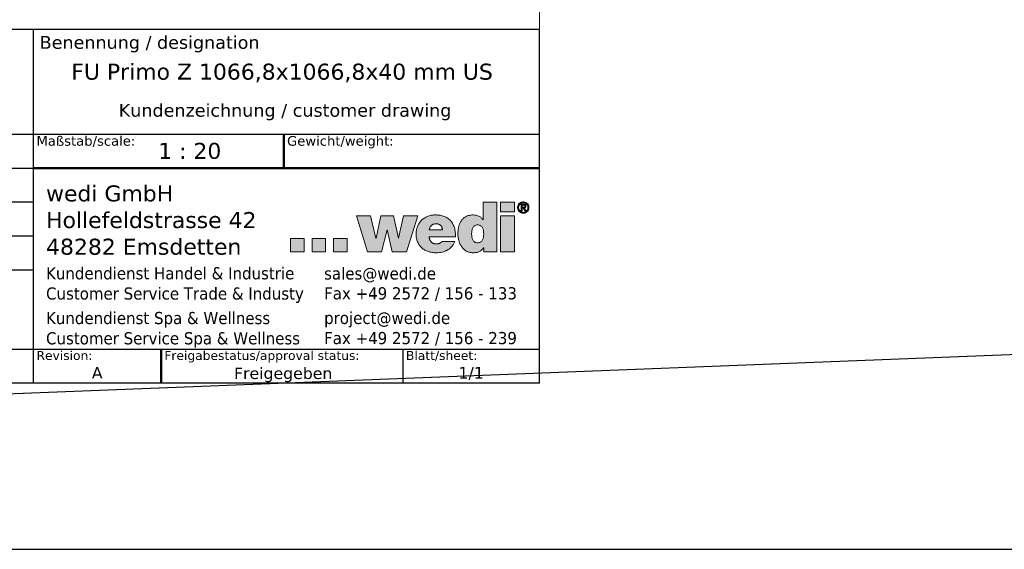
# Model space of a CAD drawing. Header units: millimetres. Extents: x -10668 to 10668, y -400 to 5820.
# Tile 3 of 28: x 2453 to 5534, y -400 to 1256. Entities that reach past the tile are written whole.
import ezdxf
from ezdxf.enums import TextEntityAlignment as Align

# ---------------------------------------------------------------- set-up
doc = ezdxf.new("R2010")
doc.units = ezdxf.units.MM
doc.header["$LTSCALE"] = 20
for name, color, linetype, lineweight in [('AM_BOR', 7, 'Continuous', 25), ('Ebene 1', 7, 'Continuous', 25), ('Rahmen (ISO)', 7, 'Continuous', 70), ('Schraffur (ISO)', 7, 'Continuous', 18), ('Titel (ISO)', 7, 'Continuous', 50)]:
    doc.layers.add(name, color=color, linetype=linetype, lineweight=lineweight)
doc.styles.add('Notiztext 3.5', font='verdana.ttf')
doc.styles.add('Pfeiltext', font='verdana.ttf')
doc.styles.get("Standard").update_dxf_attribs({"font": 'verdana.ttf'})
doc.styles.add('Textstil119', font='verdana.ttf')
doc.styles.add('Textstil120', font='verdana.ttf')
doc.styles.add('Textstil47', font='verdana.ttf')
doc.styles.add('Textstil48', font='verdana.ttf')
doc.styles.add('Textstil64', font='verdana.ttf', dxfattribs={"width": 0.8})
doc.styles.add('Textstil75', font='verdana.ttf')
doc.styles.add('Textstil82', font='verdana.ttf')

# ---------------------------------------------------------------- blocks, each defined once
blk = doc.blocks.new('Ränder wedi_Zeichnungsrahmen')
at = {"layer": 'Rahmen (ISO)', "color": 208, "lineweight": 18, "true_color": 0x400040}
for p, q in [((204, 6), (204, 291)), ((20, 6), (204, 6))]:
    blk.add_line(p, q, dxfattribs=at)
blk = doc.blocks.new('Schriftfelder wedi Standard - Inch_Zoll ohne Toleranz')
at = {"layer": 'Schraffur (ISO)'}
h = blk.add_hatch(color=256, dxfattribs=at)
edge = h.paths.add_edge_path(flags=0)
edge.add_spline(control_points=[(-14.53, 20.67), (-14.44, 20.67), (-14.27, 20.69), (-14.05, 20.78), (-13.88, 20.93), (-13.76, 21.12), (-13.67, 21.33), (-13.6, 21.65), (-13.57, 22.07), (-13.6, 22.48), (-13.67, 22.8), (-13.76, 23.01), (-13.88, 23.2), (-14.05, 23.35), (-14.27, 23.44), (-14.53, 23.47), (-14.78, 23.44), (-15, 23.35), (-15.17, 23.2), (-15.3, 23.01), (-15.38, 22.8), (-15.45, 22.48), (-15.48, 22.07), (-15.45, 21.65), (-15.38, 21.33), (-15.3, 21.12), (-15.17, 20.93), (-15, 20.78), (-14.78, 20.69), (-14.61, 20.67), (-14.53, 20.67)], knot_values=[0, 0, 0, 0, 0.034699, 0.064914, 0.09345, 0.122379, 0.152717, 0.184596, 0.250776, 0.316162, 0.347791, 0.377961, 0.406791, 0.435283, 0.465485, 0.500184, 0.534837, 0.564994, 0.593447, 0.62225, 0.652404, 0.684024, 0.749407, 0.815585, 0.847456, 0.877777, 0.906678, 0.935176, 0.965345, 1, 1, 1, 1], degree=3, periodic=0)
edge = h.paths.add_edge_path()
edge.add_line((-13.66, 27), (-13.66, 24.26))
edge.add_line((-13.66, 24.26), (-13.68, 24.26))
edge.add_spline(control_points=[(-13.68, 24.26), (-13.77, 24.37), (-13.95, 24.6), (-14.33, 24.84), (-14.76, 24.99), (-15.18, 25.03), (-15.55, 25.01), (-15.86, 24.96), (-16.14, 24.87), (-16.47, 24.72), (-16.82, 24.46), (-17.14, 24.06), (-17.37, 23.6), (-17.52, 23.11), (-17.6, 22.6), (-17.63, 22.08), (-17.6, 21.55), (-17.49, 21.03), (-17.31, 20.52), (-17.05, 20.06), (-16.72, 19.67), (-16.3, 19.35), (-15.9, 19.19), (-15.54, 19.12), (-15.23, 19.1), (-14.91, 19.12), (-14.6, 19.16), (-14.35, 19.24), (-14.08, 19.37), (-13.83, 19.58), (-13.68, 19.77), (-13.6, 19.87)], knot_values=[0, 0, 0, 0, 0.043155, 0.086739, 0.131645, 0.17854, 0.212404, 0.243573, 0.272592, 0.299996, 0.351779, 0.402206, 0.453011, 0.504581, 0.556321, 0.607002, 0.660443, 0.714379, 0.767879, 0.820311, 0.871582, 0.922422, 0.974633, 1.002175, 1.0312, 1.067419, 1.097992, 1.124095, 1.146867, 1.186159, 1.221249, 1.221249, 1.221249, 1.221249], degree=3, periodic=0)
edge.add_line((-13.6, 19.87), (-13.58, 19.87))
edge.add_line((-13.58, 19.87), (-13.58, 19.25))
edge.add_line((-13.58, 19.25), (-11.51, 19.25))
edge.add_line((-11.51, 19.25), (-11.51, 27))
edge.add_line((-11.51, 27), (-13.66, 27))
for points in [[(-10.93, 25.49), (-10.93, 27), (-8.78, 27), (-8.78, 25.49)], [(-33.5, 24.89), (-31.74, 19.26), (-29.54, 19.26), (-28.7, 22.72), (-28.68, 22.72), (-27.87, 19.26), (-25.66, 19.26), (-23.87, 24.89), (-26.11, 24.89), (-26.89, 21.41), (-26.93, 21.41), (-27.68, 24.89), (-29.69, 24.89), (-30.41, 21.41), (-30.43, 21.41), (-31.26, 24.89)], [(-10.93, 19.26), (-8.78, 19.26), (-8.78, 24.89), (-10.93, 24.89)], [(-41.68, 21.34), (-43.78, 21.34), (-43.78, 19.24), (-41.68, 19.24)], [(-38.32, 21.34), (-40.42, 21.34), (-40.42, 19.26), (-38.32, 19.26)], [(-34.96, 21.34), (-34.96, 19.26), (-37.06, 19.26), (-37.06, 21.34)]]:
    blk.add_hatch(color=256, dxfattribs=at).paths.add_polyline_path(points)
h = blk.add_hatch(color=256, dxfattribs=at)
edge = h.paths.add_edge_path(flags=0)
edge.add_spline(control_points=[(-8.06, 25.89), (-8.04, 25.84), (-7.99, 25.75), (-7.9, 25.64), (-7.8, 25.55), (-7.67, 25.48), (-7.53, 25.44), (-7.38, 25.42), (-7.23, 25.44), (-7.09, 25.48), (-6.97, 25.55), (-6.86, 25.64), (-6.77, 25.75), (-6.71, 25.89), (-6.66, 26.03), (-6.65, 26.19), (-6.66, 26.34), (-6.71, 26.48), (-6.77, 26.61), (-6.86, 26.72), (-6.97, 26.81), (-7.1, 26.88), (-7.23, 26.93), (-7.38, 26.94), (-7.53, 26.93), (-7.67, 26.88), (-7.8, 26.81), (-7.9, 26.72), (-7.99, 26.61), (-8.06, 26.48), (-8.1, 26.34), (-8.12, 26.19), (-8.1, 26.03), (-8.07, 25.93), (-8.06, 25.89)], knot_values=[-1, -1, -1, -1, -0.968769, -0.938514, -0.908528, -0.877859, -0.846824, -0.81451, -0.782845, -0.751665, -0.721347, -0.691382, -0.661076, -0.630076, -0.597827, -0.563882, -0.531049, -0.499298, -0.468506, -0.438444, -0.408565, -0.3784, -0.347161, -0.315526, -0.283241, -0.252147, -0.221629, -0.19173, -0.161719, -0.130694, -0.098997, -0.066153, -0.032195, 0, 0, 0, 0], degree=3, periodic=0)
edge = h.paths.add_edge_path()
edge.add_spline(control_points=[(-8.2, 26.53), (-8.22, 26.48), (-8.26, 26.37), (-8.28, 26.19), (-8.26, 26), (-8.21, 25.83), (-8.12, 25.68), (-8.01, 25.55), (-7.88, 25.44), (-7.73, 25.36), (-7.56, 25.31), (-7.38, 25.29), (-7.2, 25.31), (-7.04, 25.36), (-6.89, 25.44), (-6.75, 25.55), (-6.64, 25.68), (-6.56, 25.83), (-6.51, 26), (-6.49, 26.19), (-6.51, 26.37), (-6.56, 26.53), (-6.64, 26.69), (-6.75, 26.82), (-6.89, 26.92), (-7.04, 27), (-7.2, 27.05), (-7.38, 27.07), (-7.56, 27.05), (-7.73, 27), (-7.88, 26.92), (-8.01, 26.82), (-8.12, 26.69), (-8.18, 26.59), (-8.2, 26.53)], knot_values=[0, 0, 0, 0, 0.031498, 0.063871, 0.097255, 0.129121, 0.16021, 0.19058, 0.221045, 0.251572, 0.283155, 0.315097, 0.34707, 0.378466, 0.408835, 0.43896, 0.469377, 0.500279, 0.532169, 0.565531, 0.597881, 0.629403, 0.660135, 0.690407, 0.720506, 0.750951, 0.782355, 0.814304, 0.846223, 0.877814, 0.908416, 0.938856, 0.96908, 1, 1, 1, 1], degree=3, periodic=0)
h = blk.add_hatch(color=256, dxfattribs=at)
edge = h.paths.add_edge_path(flags=0)
edge.add_spline(control_points=[(-7.4, 26.24), (-7.37, 26.24), (-7.33, 26.24), (-7.27, 26.25), (-7.23, 26.25), (-7.21, 26.27), (-7.18, 26.28), (-7.16, 26.3), (-7.14, 26.32), (-7.13, 26.35), (-7.13, 26.39), (-7.13, 26.42), (-7.13, 26.45), (-7.14, 26.48), (-7.15, 26.5), (-7.17, 26.52), (-7.19, 26.54), (-7.22, 26.55), (-7.26, 26.56), (-7.31, 26.57), (-7.34, 26.57), (-7.36, 26.57), (-7.37, 26.57), (-7.4, 26.57), (-7.44, 26.57), (-7.49, 26.57), (-7.53, 26.57), (-7.55, 26.57), (-7.56, 26.57), (-7.57, 26.57), (-7.56, 26.55), (-7.57, 26.53), (-7.57, 26.49), (-7.57, 26.43), (-7.57, 26.36), (-7.57, 26.31), (-7.57, 26.28), (-7.56, 26.26), (-7.57, 26.24), (-7.56, 26.24), (-7.55, 26.24), (-7.51, 26.24), (-7.46, 26.24), (-7.42, 26.24), (-7.4, 26.24), (-7.4, 26.24), (-7.4, 26.24)], knot_values=[-1, -1, -1, -1, -0.950287, -0.902175, -0.881324, -0.861242, -0.841051, -0.820798, -0.800643, -0.77928, -0.753999, -0.726464, -0.703741, -0.683998, -0.665669, -0.648191, -0.630877, -0.612858, -0.575671, -0.535024, -0.514517, -0.506166, -0.497845, -0.484984, -0.450288, -0.411369, -0.377517, -0.365396, -0.358025, -0.356271, -0.348826, -0.333239, -0.311301, -0.255536, -0.195862, -0.169038, -0.146611, -0.130372, -0.122114, -0.120862, -0.115361, -0.09364, -0.033314, -0.009567, -0.002546, 0, 0, 0, 0], degree=3, periodic=0)
edge = h.paths.add_edge_path()
edge.add_spline(control_points=[(-7.33, 26.7), (-7.33, 26.7), (-7.34, 26.7), (-7.38, 26.7), (-7.49, 26.7), (-7.61, 26.7), (-7.69, 26.7), (-7.72, 26.7), (-7.74, 26.69), (-7.72, 26.64), (-7.73, 26.56), (-7.72, 26.4), (-7.73, 26.18), (-7.72, 25.96), (-7.73, 25.8), (-7.72, 25.73), (-7.73, 25.68), (-7.72, 25.66), (-7.68, 25.68), (-7.63, 25.66), (-7.59, 25.67), (-7.56, 25.66), (-7.57, 25.69), (-7.56, 25.73), (-7.57, 25.82), (-7.56, 25.93), (-7.57, 26.02), (-7.56, 26.07), (-7.57, 26.1), (-7.55, 26.12), (-7.52, 26.11), (-7.48, 26.11), (-7.44, 26.11), (-7.41, 26.11), (-7.39, 26.1), (-7.38, 26.07), (-7.34, 26.02), (-7.28, 25.93), (-7.21, 25.82), (-7.16, 25.73), (-7.12, 25.69), (-7.12, 25.66), (-7.09, 25.67), (-7.04, 25.66), (-7, 25.68), (-6.95, 25.66), (-6.94, 25.67), (-6.97, 25.69), (-6.98, 25.73), (-7.03, 25.8), (-7.09, 25.9), (-7.15, 25.99), (-7.2, 26.06), (-7.21, 26.1), (-7.24, 26.12), (-7.21, 26.13), (-7.17, 26.13), (-7.11, 26.16), (-7.04, 26.2), (-6.99, 26.26), (-6.97, 26.34), (-6.96, 26.44), (-6.98, 26.53), (-7.03, 26.61), (-7.11, 26.66), (-7.21, 26.69), (-7.29, 26.7), (-7.33, 26.7)], knot_values=[0, 0, 0, 0, 0.002245, 0.008381, 0.028737, 0.076631, 0.084863, 0.089802, 0.091023, 0.100424, 0.119095, 0.14472, 0.207559, 0.270398, 0.296023, 0.314694, 0.324094, 0.324881, 0.330158, 0.349348, 0.357504, 0.360862, 0.363355, 0.37017, 0.392777, 0.420703, 0.445969, 0.455111, 0.460597, 0.462607, 0.46991, 0.48027, 0.49063, 0.497933, 0.500569, 0.507069, 0.517903, 0.547843, 0.580935, 0.607723, 0.615799, 0.618754, 0.622345, 0.631066, 0.651586, 0.657229, 0.657615, 0.662568, 0.672404, 0.685905, 0.71901, 0.752116, 0.765617, 0.775453, 0.780406, 0.783475, 0.792867, 0.810732, 0.827868, 0.845154, 0.864227, 0.887328, 0.909172, 0.928704, 0.948581, 0.97168, 1, 1, 1, 1], degree=3, periodic=0)
h = blk.add_hatch(color=256, dxfattribs=at)
edge = h.paths.add_edge_path(flags=0)
edge.add_spline(control_points=[(-20.98, 23.64), (-20.93, 23.64), (-20.83, 23.64), (-20.69, 23.61), (-20.56, 23.55), (-20.44, 23.49), (-20.33, 23.4), (-20.24, 23.3), (-20.17, 23.19), (-20.1, 23.07), (-20.07, 22.94), (-20.04, 22.81), (-20.05, 22.75), (-20.03, 22.7), (-20.05, 22.7), (-20.08, 22.7), (-20.13, 22.7), (-20.21, 22.7), (-20.34, 22.7), (-20.53, 22.7), (-20.79, 22.7), (-21.07, 22.7), (-21.34, 22.7), (-21.6, 22.7), (-21.79, 22.7), (-21.92, 22.7), (-22, 22.7), (-22.05, 22.7), (-22.08, 22.7), (-22.09, 22.7), (-22.09, 22.71), (-22.09, 22.75), (-22.06, 22.84), (-22.03, 22.96), (-21.97, 23.1), (-21.9, 23.23), (-21.81, 23.34), (-21.71, 23.43), (-21.59, 23.51), (-21.46, 23.57), (-21.31, 23.61), (-21.15, 23.64), (-21.04, 23.64), (-20.98, 23.64)], knot_values=[-1, -1, -1, -1, -0.970522, -0.942344, -0.915116, -0.888531, -0.86232, -0.836254, -0.810128, -0.783754, -0.756945, -0.729507, -0.715477, -0.710748, -0.709678, -0.703909, -0.693711, -0.679576, -0.661996, -0.618469, -0.567069, -0.511731, -0.456394, -0.404994, -0.361467, -0.343887, -0.329752, -0.319554, -0.313785, -0.312715, -0.311324, -0.307144, -0.290779, -0.259629, -0.230295, -0.20237, -0.17536, -0.148701, -0.121787, -0.094005, -0.064779, -0.033592, 0, 0, 0, 0], degree=3, periodic=0)
edge = h.paths.add_edge_path()
edge.add_line((-17.98, 21.58), (-22.1, 21.58))
edge.add_spline(control_points=[(-22.1, 21.58), (-22.1, 21.54), (-22.09, 21.46), (-22.07, 21.35), (-22.04, 21.24), (-22, 21.14), (-21.96, 21.04), (-21.91, 20.95), (-21.85, 20.87), (-21.79, 20.79), (-21.71, 20.72), (-21.63, 20.66), (-21.55, 20.61), (-21.45, 20.56), (-21.35, 20.53), (-21.24, 20.5), (-21.13, 20.49), (-21.05, 20.49), (-21, 20.49)], knot_values=[0, 0, 0, 0, 0.011871, 0.023383, 0.034556, 0.045416, 0.055995, 0.066338, 0.076497, 0.086536, 0.096528, 0.106556, 0.116711, 0.12709, 0.137793, 0.148921, 0.160571, 0.172839, 0.172839, 0.172839, 0.172839], degree=3, periodic=0)
edge.add_spline(control_points=[(-21, 20.49), (-20.98, 20.49), (-20.94, 20.49), (-20.87, 20.49), (-20.81, 20.5), (-20.74, 20.51), (-20.68, 20.52), (-20.61, 20.54), (-20.55, 20.56), (-20.49, 20.58), (-20.43, 20.61), (-20.37, 20.64), (-20.32, 20.67), (-20.27, 20.71), (-20.22, 20.75), (-20.18, 20.79), (-20.14, 20.84), (-20.12, 20.87), (-20.11, 20.89)], knot_values=[0, 0, 0, 0, 0.006559, 0.013169, 0.01981, 0.026462, 0.033107, 0.039727, 0.046304, 0.052825, 0.059279, 0.065656, 0.071951, 0.078166, 0.084304, 0.090378, 0.096407, 0.102416, 0.102416, 0.102416, 0.102416], degree=3, periodic=0)
edge.add_line((-20.11, 20.89), (-18.1, 20.89))
edge.add_spline(control_points=[(-18.1, 20.89), (-18.16, 20.74), (-18.27, 20.46), (-18.54, 20.09), (-18.86, 19.78), (-19.22, 19.53), (-19.63, 19.34), (-20.06, 19.2), (-20.52, 19.12), (-21.05, 19.09), (-21.64, 19.14), (-22.25, 19.28), (-22.79, 19.52), (-23.26, 19.86), (-23.65, 20.28), (-23.94, 20.8), (-24.12, 21.4), (-24.17, 22.03), (-24.12, 22.64), (-23.96, 23.21), (-23.7, 23.72), (-23.35, 24.16), (-22.91, 24.53), (-22.39, 24.81), (-21.81, 24.99), (-21.13, 25.04), (-20.43, 24.99), (-19.75, 24.82), (-19.18, 24.54), (-18.72, 24.14), (-18.37, 23.63), (-18.14, 23.03), (-18, 22.33), (-17.99, 21.84), (-17.98, 21.58)], knot_values=[0, 0, 0, 0, 0.046845, 0.091634, 0.135518, 0.17939, 0.223861, 0.269282, 0.315783, 0.363338, 0.42883, 0.490658, 0.549548, 0.606552, 0.663102, 0.721003, 0.78232, 0.849198, 0.909267, 0.967289, 1.024005, 1.080171, 1.136634, 1.194396, 1.254659, 1.318825, 1.396987, 1.465551, 1.527499, 1.586411, 1.646022, 1.709592, 1.779523, 1.85736, 1.85736, 1.85736, 1.85736], degree=3, periodic=0)
at = {"layer": 'AM_BOR', "color": 7}
for p, q in [((-4.84, 54), (-188.84, 54)), ((-84.04, 54), (-84.04, -1.25)), ((-4.84, -1.25), (-4.84, 54)), ((-188.84, 37.65), (-4.84, 37.65)), ((-130.14, 4.05), (-4.84, 4.05)), ((-26.24, 4.05), (-26.24, -1.25)), ((-188.84, -1.25), (-4.84, -1.25))]:
    blk.add_line(p, q, dxfattribs=at)
at = {"layer": 'AM_BOR'}
for p, q in [((-130.14, 32.35), (-84.04, 32.35)), ((-130.14, 27.05), (-84.04, 27.05)), ((-130.14, 21.75), (-84.04, 21.75)), ((-130.14, 16.45), (-84.04, 16.45))]:
    blk.add_line(p, q, dxfattribs=at)
at = {"layer": 'Ebene 1', "lineweight": 5}
for p, q in [((-10.93, 25.49), (-10.93, 27)), ((-10.93, 27), (-8.78, 27)), ((-8.78, 27), (-8.78, 25.49)), ((-31.74, 19.26), (-33.5, 24.89)), ((-33.5, 24.89), (-31.26, 24.89)), ((-31.26, 24.89), (-30.43, 21.41)), ((-30.41, 21.41), (-29.69, 24.89)), ((-29.69, 24.89), (-27.68, 24.89)), ((-27.68, 24.89), (-26.93, 21.41)), ((-26.89, 21.41), (-26.11, 24.89)), ((-26.11, 24.89), (-23.87, 24.89)), ((-23.87, 24.89), (-25.66, 19.26)), ((-8.78, 25.49), (-10.93, 25.49)), ((-10.93, 19.26), (-10.93, 24.89)), ((-10.93, 24.89), (-8.78, 24.89)), ((-8.78, 24.89), (-8.78, 19.26)), ((-28.7, 22.72), (-29.54, 19.26)), ((-28.68, 22.72), (-28.7, 22.72)), ((-27.87, 19.26), (-28.68, 22.72)), ((-41.68, 21.34), (-43.78, 21.34)), ((-43.78, 21.34), (-43.78, 19.24)), ((-41.68, 19.24), (-41.68, 21.34)), ((-38.32, 21.34), (-40.42, 21.34)), ((-40.42, 21.34), (-40.42, 19.26)), ((-38.32, 19.26), (-38.32, 21.34)), ((-37.06, 21.34), (-37.06, 19.26)), ((-34.96, 21.34), (-37.06, 21.34)), ((-34.96, 19.26), (-34.96, 21.34)), ((-30.43, 21.41), (-30.41, 21.41)), ((-26.93, 21.41), (-26.89, 21.41)), ((-43.78, 19.24), (-41.68, 19.24)), ((-40.42, 19.26), (-38.32, 19.26)), ((-37.06, 19.26), (-34.96, 19.26)), ((-29.54, 19.26), (-31.74, 19.26)), ((-25.66, 19.26), (-27.87, 19.26)), ((-8.78, 19.26), (-10.93, 19.26))]:
    blk.add_line(p, q, dxfattribs=at)
for points, knots in [([(-13.66, 27), (-13.66, 27), (-13.66, 26.99), (-13.66, 26.96), (-13.66, 26.93), (-13.66, 26.88), (-13.66, 26.82), (-13.66, 26.74), (-13.66, 26.66), (-13.66, 26.53), (-13.66, 26.36), (-13.66, 26.04), (-13.66, 25.63), (-13.66, 25.22), (-13.66, 24.9), (-13.66, 24.73), (-13.66, 24.6), (-13.66, 24.52), (-13.66, 24.44), (-13.66, 24.38), (-13.66, 24.33), (-13.66, 24.3), (-13.66, 24.27), (-13.66, 24.26), (-13.66, 24.26)], [0, 0, 0, 0, 0.000785, 0.0030733, 0.0067645, 0.0117586, 0.0179552, 0.0252542, 0.0335554, 0.0427585, 0.0634696, 0.0865859, 0.1368271, 0.1870683, 0.2101846, 0.2308957, 0.2400988, 0.2484, 0.255699, 0.2618956, 0.2668896, 0.2705809, 0.2728692, 0.2736542, 0.2736542, 0.2736542, 0.2736542]), ([(-11.51, 27), (-11.51, 27), (-11.52, 27), (-11.54, 27), (-11.57, 27), (-11.6, 27), (-11.65, 27), (-11.71, 27), (-11.77, 27), (-11.87, 27), (-12.01, 27), (-12.26, 27), (-12.58, 27), (-12.91, 27), (-13.15, 27), (-13.29, 27), (-13.39, 27), (-13.46, 27), (-13.51, 27), (-13.56, 27), (-13.6, 27), (-13.63, 27), (-13.65, 27), (-13.65, 27), (-13.66, 27)], [0, 0, 0, 0, 0.0006161, 0.0024119, 0.0053087, 0.009228, 0.014091, 0.0198192, 0.0263339, 0.0335564, 0.0498102, 0.0679516, 0.1073803, 0.146809, 0.1649504, 0.1812043, 0.1884268, 0.1949414, 0.2006696, 0.2055327, 0.2094519, 0.2123488, 0.2141446, 0.2147606, 0.2147606, 0.2147606, 0.2147606]), ([(-11.51, 19.25), (-11.51, 19.25), (-11.51, 19.28), (-11.51, 19.35), (-11.51, 19.45), (-11.51, 19.59), (-11.51, 19.77), (-11.51, 19.97), (-11.51, 20.21), (-11.51, 20.57), (-11.51, 21.07), (-11.51, 21.96), (-11.51, 23.12), (-11.51, 24.29), (-11.51, 25.18), (-11.51, 25.68), (-11.51, 26.04), (-11.51, 26.27), (-11.51, 26.48), (-11.51, 26.65), (-11.51, 26.79), (-11.51, 26.9), (-11.51, 26.96), (-11.51, 26.99), (-11.51, 27)], [0, 0, 0, 0, 0.0022235, 0.0087046, 0.0191597, 0.0333047, 0.050856, 0.0715295, 0.0950415, 0.1211081, 0.1797699, 0.2452439, 0.387546, 0.529848, 0.5953221, 0.6539839, 0.6800505, 0.7035625, 0.724236, 0.7417873, 0.7559323, 0.7663873, 0.7728685, 0.775092, 0.775092, 0.775092, 0.775092]), ([(-8.2, 26.53), (-8.18, 26.59), (-8.12, 26.69), (-8.01, 26.82), (-7.88, 26.92), (-7.73, 27), (-7.56, 27.05), (-7.38, 27.07), (-7.2, 27.05), (-7.04, 27), (-6.89, 26.92), (-6.75, 26.82), (-6.64, 26.69), (-6.56, 26.53), (-6.51, 26.37), (-6.49, 26.19), (-6.51, 26), (-6.56, 25.83), (-6.64, 25.68), (-6.75, 25.55), (-6.89, 25.44), (-7.04, 25.36), (-7.2, 25.31), (-7.38, 25.29), (-7.56, 25.31), (-7.73, 25.36), (-7.88, 25.44), (-8.01, 25.55), (-8.12, 25.68), (-8.21, 25.83), (-8.26, 26), (-8.28, 26.19), (-8.26, 26.37), (-8.22, 26.48), (-8.2, 26.53)], [0, 0, 0, 0, 0.03092, 0.061144, 0.091584, 0.122186, 0.153777, 0.185696, 0.217645, 0.249049, 0.279494, 0.309593, 0.339865, 0.370597, 0.402119, 0.434469, 0.467831, 0.499721, 0.530623, 0.56104, 0.591165, 0.621534, 0.65293, 0.684903, 0.716845, 0.748428, 0.778955, 0.80942, 0.83979, 0.870879, 0.902745, 0.936129, 0.968502, 1, 1, 1, 1]), ([(-8.06, 25.89), (-8.04, 25.84), (-7.99, 25.75), (-7.9, 25.64), (-7.8, 25.55), (-7.67, 25.48), (-7.53, 25.44), (-7.38, 25.42), (-7.23, 25.44), (-7.09, 25.48), (-6.97, 25.55), (-6.86, 25.64), (-6.77, 25.75), (-6.71, 25.89), (-6.66, 26.03), (-6.65, 26.19), (-6.66, 26.34), (-6.71, 26.48), (-6.77, 26.61), (-6.86, 26.72), (-6.97, 26.81), (-7.1, 26.88), (-7.23, 26.93), (-7.38, 26.94), (-7.53, 26.93), (-7.67, 26.88), (-7.8, 26.81), (-7.9, 26.72), (-7.99, 26.61), (-8.06, 26.48), (-8.1, 26.34), (-8.12, 26.19), (-8.1, 26.03), (-8.07, 25.93), (-8.06, 25.89)], [0, 0, 0, 0, 0.031231, 0.061486, 0.091472, 0.122141, 0.153176, 0.18549, 0.217155, 0.248335, 0.278653, 0.308618, 0.338924, 0.369924, 0.402173, 0.436118, 0.468951, 0.500702, 0.531494, 0.561556, 0.591435, 0.6216, 0.652839, 0.684474, 0.716759, 0.747853, 0.778371, 0.80827, 0.838281, 0.869306, 0.901003, 0.933847, 0.967805, 1, 1, 1, 1]), ([(-7.33, 26.7), (-7.29, 26.7), (-7.21, 26.69), (-7.11, 26.66), (-7.03, 26.61), (-6.98, 26.53), (-6.96, 26.44), (-6.97, 26.34), (-6.99, 26.26), (-7.04, 26.2), (-7.11, 26.16), (-7.17, 26.13), (-7.21, 26.13), (-7.24, 26.12), (-7.21, 26.1), (-7.2, 26.06), (-7.15, 25.99), (-7.09, 25.9), (-7.03, 25.8), (-6.98, 25.73), (-6.97, 25.69), (-6.94, 25.67), (-6.95, 25.66), (-7, 25.68), (-7.04, 25.66), (-7.09, 25.67), (-7.12, 25.66), (-7.12, 25.69), (-7.16, 25.73), (-7.21, 25.82), (-7.28, 25.93), (-7.34, 26.02), (-7.38, 26.07), (-7.39, 26.1), (-7.41, 26.11), (-7.44, 26.11), (-7.48, 26.11), (-7.52, 26.11), (-7.55, 26.12), (-7.57, 26.1), (-7.56, 26.07), (-7.57, 26.02), (-7.56, 25.93), (-7.57, 25.82), (-7.56, 25.73), (-7.57, 25.69), (-7.56, 25.66), (-7.59, 25.67), (-7.63, 25.66), (-7.68, 25.68), (-7.72, 25.66), (-7.73, 25.68), (-7.72, 25.73), (-7.73, 25.8), (-7.72, 25.96), (-7.73, 26.18), (-7.72, 26.4), (-7.73, 26.56), (-7.72, 26.64), (-7.74, 26.69), (-7.72, 26.7), (-7.69, 26.7), (-7.61, 26.7), (-7.49, 26.7), (-7.38, 26.7), (-7.34, 26.7), (-7.33, 26.7), (-7.33, 26.7)], [0, 0, 0, 0, 0.02832, 0.051419, 0.071296, 0.090828, 0.112672, 0.135773, 0.154846, 0.172132, 0.189268, 0.207133, 0.216525, 0.219594, 0.224547, 0.234383, 0.247884, 0.28099, 0.314095, 0.327596, 0.337432, 0.342385, 0.342771, 0.348414, 0.368934, 0.377655, 0.381246, 0.384201, 0.392277, 0.419065, 0.452157, 0.482097, 0.492931, 0.499431, 0.502067, 0.50937, 0.51973, 0.53009, 0.537393, 0.539403, 0.544889, 0.554031, 0.579297, 0.607223, 0.62983, 0.636645, 0.639138, 0.642496, 0.650652, 0.669842, 0.675119, 0.675906, 0.685306, 0.703977, 0.729602, 0.792441, 0.85528, 0.880905, 0.899576, 0.908977, 0.910198, 0.915137, 0.923369, 0.971263, 0.991619, 0.997755, 1, 1, 1, 1]), ([(-7.4, 26.24), (-7.37, 26.24), (-7.33, 26.24), (-7.27, 26.25), (-7.23, 26.25), (-7.21, 26.27), (-7.18, 26.28), (-7.16, 26.3), (-7.14, 26.32), (-7.13, 26.35), (-7.13, 26.39), (-7.13, 26.42), (-7.13, 26.45), (-7.14, 26.48), (-7.15, 26.5), (-7.17, 26.52), (-7.19, 26.54), (-7.22, 26.55), (-7.26, 26.56), (-7.31, 26.57), (-7.34, 26.57), (-7.36, 26.57), (-7.37, 26.57), (-7.4, 26.57), (-7.44, 26.57), (-7.49, 26.57), (-7.53, 26.57), (-7.55, 26.57), (-7.56, 26.57), (-7.57, 26.57), (-7.56, 26.55), (-7.57, 26.53), (-7.57, 26.49), (-7.57, 26.43), (-7.57, 26.36), (-7.57, 26.31), (-7.57, 26.28), (-7.56, 26.26), (-7.57, 26.24), (-7.56, 26.24), (-7.55, 26.24), (-7.51, 26.24), (-7.46, 26.24), (-7.42, 26.24), (-7.4, 26.24), (-7.4, 26.24), (-7.4, 26.24)], [0, 0, 0, 0, 0.049713, 0.097825, 0.118676, 0.138758, 0.158949, 0.179202, 0.199357, 0.22072, 0.246001, 0.273536, 0.296259, 0.316002, 0.334331, 0.351809, 0.369123, 0.387142, 0.424329, 0.464976, 0.485483, 0.493834, 0.502155, 0.515016, 0.549712, 0.588631, 0.622483, 0.634604, 0.641975, 0.643729, 0.651174, 0.666761, 0.688699, 0.744464, 0.804138, 0.830962, 0.853389, 0.869628, 0.877886, 0.879138, 0.884639, 0.90636, 0.966686, 0.990433, 0.997454, 1, 1, 1, 1]), ([(-17.98, 21.58), (-17.99, 21.84), (-18, 22.33), (-18.14, 23.03), (-18.37, 23.63), (-18.72, 24.14), (-19.18, 24.54), (-19.75, 24.82), (-20.43, 24.99), (-21.13, 25.04), (-21.81, 24.99), (-22.39, 24.81), (-22.91, 24.53), (-23.35, 24.16), (-23.7, 23.72), (-23.96, 23.21), (-24.12, 22.64), (-24.17, 22.03), (-24.12, 21.4), (-23.94, 20.8), (-23.65, 20.28), (-23.26, 19.86), (-22.79, 19.52), (-22.25, 19.28), (-21.64, 19.14), (-21.05, 19.09), (-20.52, 19.12), (-20.06, 19.2), (-19.63, 19.34), (-19.22, 19.53), (-18.86, 19.78), (-18.54, 20.09), (-18.27, 20.46), (-18.16, 20.74), (-18.1, 20.89)], [0, 0, 0, 0, 0.077838, 0.147768, 0.211338, 0.270949, 0.329861, 0.391809, 0.460373, 0.538535, 0.602701, 0.662964, 0.720726, 0.777189, 0.833355, 0.890071, 0.948093, 1.008162, 1.075041, 1.136357, 1.194259, 1.250809, 1.307812, 1.366702, 1.42853, 1.494022, 1.541577, 1.588079, 1.633499, 1.67797, 1.721843, 1.765726, 1.810515, 1.85736, 1.85736, 1.85736, 1.85736]), ([(-13.68, 24.26), (-13.77, 24.37), (-13.95, 24.6), (-14.33, 24.84), (-14.76, 24.99), (-15.18, 25.03), (-15.55, 25.01), (-15.86, 24.96), (-16.14, 24.87), (-16.47, 24.72), (-16.82, 24.46), (-17.14, 24.06), (-17.37, 23.6), (-17.52, 23.11), (-17.6, 22.6), (-17.63, 22.08), (-17.6, 21.55), (-17.49, 21.03), (-17.31, 20.52), (-17.05, 20.06), (-16.72, 19.67), (-16.3, 19.35), (-15.9, 19.19), (-15.54, 19.12), (-15.23, 19.1), (-14.91, 19.12), (-14.6, 19.16), (-14.35, 19.24), (-14.08, 19.37), (-13.83, 19.58), (-13.68, 19.77), (-13.6, 19.87)], [0, 0, 0, 0, 0.043155, 0.086739, 0.131645, 0.17854, 0.212404, 0.243573, 0.272592, 0.299996, 0.351779, 0.402206, 0.453011, 0.504581, 0.556321, 0.607002, 0.660443, 0.714379, 0.767879, 0.820311, 0.871582, 0.922422, 0.974633, 1.002175, 1.0312, 1.067419, 1.097992, 1.124095, 1.146867, 1.186159, 1.221249, 1.221249, 1.221249, 1.221249]), ([(-20.98, 23.64), (-20.93, 23.64), (-20.83, 23.64), (-20.69, 23.61), (-20.56, 23.55), (-20.44, 23.49), (-20.33, 23.4), (-20.24, 23.3), (-20.17, 23.19), (-20.1, 23.07), (-20.07, 22.94), (-20.04, 22.81), (-20.05, 22.75), (-20.03, 22.7), (-20.05, 22.7), (-20.08, 22.7), (-20.13, 22.7), (-20.21, 22.7), (-20.34, 22.7), (-20.53, 22.7), (-20.79, 22.7), (-21.07, 22.7), (-21.34, 22.7), (-21.6, 22.7), (-21.79, 22.7), (-21.92, 22.7), (-22, 22.7), (-22.05, 22.7), (-22.08, 22.7), (-22.09, 22.7), (-22.09, 22.71), (-22.09, 22.75), (-22.06, 22.84), (-22.03, 22.96), (-21.97, 23.1), (-21.9, 23.23), (-21.81, 23.34), (-21.71, 23.43), (-21.59, 23.51), (-21.46, 23.57), (-21.31, 23.61), (-21.15, 23.64), (-21.04, 23.64), (-20.98, 23.64)], [0, 0, 0, 0, 0.029478, 0.057656, 0.084884, 0.111469, 0.13768, 0.163746, 0.189872, 0.216246, 0.243055, 0.270493, 0.284523, 0.289252, 0.290322, 0.296091, 0.306289, 0.320424, 0.338004, 0.381531, 0.432931, 0.488269, 0.543606, 0.595006, 0.638533, 0.656113, 0.670248, 0.680446, 0.686215, 0.687285, 0.688676, 0.692856, 0.709221, 0.740371, 0.769705, 0.79763, 0.82464, 0.851299, 0.878213, 0.905995, 0.935221, 0.966408, 1, 1, 1, 1]), ([(-14.53, 20.67), (-14.61, 20.67), (-14.78, 20.69), (-15, 20.78), (-15.17, 20.93), (-15.3, 21.12), (-15.38, 21.33), (-15.45, 21.65), (-15.48, 22.07), (-15.45, 22.48), (-15.38, 22.8), (-15.3, 23.01), (-15.17, 23.2), (-15, 23.35), (-14.78, 23.44), (-14.53, 23.47), (-14.27, 23.44), (-14.05, 23.35), (-13.88, 23.2), (-13.76, 23.01), (-13.67, 22.8), (-13.6, 22.48), (-13.57, 22.07), (-13.6, 21.65), (-13.67, 21.33), (-13.76, 21.12), (-13.88, 20.93), (-14.05, 20.78), (-14.27, 20.69), (-14.44, 20.67), (-14.53, 20.67)], [0, 0, 0, 0, 0.034655, 0.064824, 0.093322, 0.122223, 0.152544, 0.184415, 0.250593, 0.315976, 0.347596, 0.37775, 0.406553, 0.435006, 0.465163, 0.499816, 0.534515, 0.564717, 0.593209, 0.622039, 0.652209, 0.683838, 0.749224, 0.815404, 0.847283, 0.877621, 0.90655, 0.935086, 0.965301, 1, 1, 1, 1]), ([(-13.66, 24.26), (-13.66, 24.26), (-13.66, 24.26), (-13.66, 24.26), (-13.66, 24.26), (-13.66, 24.26), (-13.66, 24.26), (-13.66, 24.26), (-13.66, 24.26), (-13.66, 24.26), (-13.66, 24.26), (-13.66, 24.26), (-13.67, 24.26), (-13.67, 24.26), (-13.67, 24.26), (-13.68, 24.26), (-13.68, 24.26), (-13.68, 24.26), (-13.68, 24.26), (-13.68, 24.26), (-13.68, 24.26), (-13.68, 24.26), (-13.68, 24.26), (-13.68, 24.26), (-13.68, 24.26)], [0, 0, 0, 0, 0.000006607, 0.000025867, 0.000056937, 0.000098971, 0.000151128, 0.000212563, 0.000282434, 0.000359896, 0.00053422, 0.000728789, 0.001151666, 0.001574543, 0.001769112, 0.001943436, 0.002020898, 0.002090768, 0.002152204, 0.00220436, 0.002246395, 0.002277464, 0.002296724, 0.002303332, 0.002303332, 0.002303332, 0.002303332]), ([(-21, 20.49), (-21.05, 20.49), (-21.13, 20.49), (-21.24, 20.5), (-21.35, 20.53), (-21.45, 20.56), (-21.55, 20.61), (-21.63, 20.66), (-21.71, 20.72), (-21.79, 20.79), (-21.85, 20.87), (-21.91, 20.95), (-21.96, 21.04), (-22, 21.14), (-22.04, 21.24), (-22.07, 21.35), (-22.09, 21.46), (-22.1, 21.54), (-22.1, 21.58)], [0, 0, 0, 0, 0.0122685, 0.0239187, 0.035046, 0.0457491, 0.0561284, 0.0662838, 0.0763119, 0.0863037, 0.0963424, 0.1065015, 0.1168444, 0.127424, 0.1382833, 0.1494563, 0.1609687, 0.1728395, 0.1728395, 0.1728395, 0.1728395]), ([(-22.1, 21.58), (-22.1, 21.58), (-22.08, 21.58), (-22.05, 21.58), (-21.99, 21.58), (-21.92, 21.58), (-21.82, 21.58), (-21.72, 21.58), (-21.59, 21.58), (-21.4, 21.58), (-21.13, 21.58), (-20.66, 21.58), (-20.04, 21.58), (-19.42, 21.58), (-18.95, 21.58), (-18.68, 21.58), (-18.49, 21.58), (-18.36, 21.58), (-18.25, 21.58), (-18.16, 21.58), (-18.09, 21.58), (-18.03, 21.58), (-18, 21.58), (-17.98, 21.58), (-17.98, 21.58)], [0, 0, 0, 0, 0.0011827, 0.0046301, 0.0101912, 0.0177151, 0.0270508, 0.0380473, 0.0505536, 0.0644187, 0.0956215, 0.1304479, 0.2061398, 0.2818318, 0.3166582, 0.347861, 0.3617261, 0.3742324, 0.3852289, 0.3945645, 0.4020884, 0.4076496, 0.411097, 0.4122797, 0.4122797, 0.4122797, 0.4122797]), ([(-20.11, 20.89), (-20.12, 20.87), (-20.14, 20.84), (-20.18, 20.79), (-20.22, 20.75), (-20.27, 20.71), (-20.32, 20.67), (-20.37, 20.64), (-20.43, 20.61), (-20.49, 20.58), (-20.55, 20.56), (-20.61, 20.54), (-20.68, 20.52), (-20.74, 20.51), (-20.81, 20.5), (-20.87, 20.49), (-20.94, 20.49), (-20.98, 20.49), (-21, 20.49)], [0, 0, 0, 0, 0.006009, 0.0120374, 0.0181114, 0.0242499, 0.0304643, 0.0367601, 0.0431371, 0.0495905, 0.0561118, 0.0626893, 0.0693086, 0.0759535, 0.0826061, 0.0892473, 0.0958573, 0.1024158, 0.1024158, 0.1024158, 0.1024158]), ([(-18.1, 20.89), (-18.1, 20.89), (-18.11, 20.89), (-18.12, 20.89), (-18.15, 20.89), (-18.19, 20.89), (-18.23, 20.89), (-18.28, 20.89), (-18.35, 20.89), (-18.44, 20.89), (-18.57, 20.89), (-18.8, 20.89), (-19.1, 20.89), (-19.4, 20.89), (-19.63, 20.89), (-19.76, 20.89), (-19.86, 20.89), (-19.92, 20.89), (-19.97, 20.89), (-20.02, 20.89), (-20.05, 20.89), (-20.08, 20.89), (-20.1, 20.89), (-20.1, 20.89), (-20.11, 20.89)], [0, 0, 0, 0, 0.0005762, 0.0022556, 0.0049648, 0.0086302, 0.0131783, 0.0185354, 0.024628, 0.0313826, 0.0465836, 0.0635498, 0.1004244, 0.137299, 0.1542653, 0.1694662, 0.1762208, 0.1823135, 0.1876706, 0.1922186, 0.195884, 0.1985932, 0.2002727, 0.2008489, 0.2008489, 0.2008489, 0.2008489]), ([(-13.6, 19.87), (-13.6, 19.87), (-13.6, 19.87), (-13.6, 19.87), (-13.6, 19.87), (-13.6, 19.87), (-13.6, 19.87), (-13.6, 19.87), (-13.6, 19.87), (-13.6, 19.87), (-13.6, 19.87), (-13.6, 19.87), (-13.59, 19.87), (-13.59, 19.87), (-13.59, 19.87), (-13.59, 19.87), (-13.58, 19.87), (-13.58, 19.87), (-13.58, 19.87), (-13.58, 19.87), (-13.58, 19.87), (-13.58, 19.87), (-13.58, 19.87), (-13.58, 19.87), (-13.58, 19.87)], [0, 0, 0, 0, 0.00000644, 0.000025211, 0.000055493, 0.000096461, 0.000147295, 0.000207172, 0.000275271, 0.000350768, 0.000520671, 0.000710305, 0.001122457, 0.001534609, 0.001724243, 0.001894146, 0.001969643, 0.002037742, 0.002097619, 0.002148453, 0.002189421, 0.002219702, 0.002238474, 0.002244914, 0.002244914, 0.002244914, 0.002244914]), ([(-13.58, 19.87), (-13.58, 19.87), (-13.58, 19.86), (-13.58, 19.86), (-13.58, 19.85), (-13.58, 19.84), (-13.58, 19.82), (-13.58, 19.81), (-13.58, 19.79), (-13.58, 19.76), (-13.58, 19.72), (-13.58, 19.65), (-13.58, 19.56), (-13.58, 19.46), (-13.58, 19.39), (-13.58, 19.35), (-13.58, 19.32), (-13.58, 19.31), (-13.58, 19.29), (-13.58, 19.27), (-13.58, 19.26), (-13.58, 19.26), (-13.58, 19.25), (-13.58, 19.25), (-13.58, 19.25)], [0, 0, 0, 0, 0.00017749, 0.00069486, 0.00152945, 0.0026586, 0.00405965, 0.00570994, 0.00758682, 0.00966763, 0.01435039, 0.01957695, 0.03093642, 0.04229588, 0.04752244, 0.0522052, 0.05428601, 0.05616289, 0.05781318, 0.05921423, 0.06034338, 0.06117797, 0.06169534, 0.06187283, 0.06187283, 0.06187283, 0.06187283]), ([(-13.58, 19.25), (-13.58, 19.25), (-13.57, 19.25), (-13.55, 19.25), (-13.53, 19.25), (-13.49, 19.25), (-13.44, 19.25), (-13.39, 19.25), (-13.33, 19.25), (-13.23, 19.25), (-13.09, 19.25), (-12.86, 19.25), (-12.55, 19.25), (-12.23, 19.25), (-12, 19.25), (-11.86, 19.25), (-11.77, 19.25), (-11.7, 19.25), (-11.65, 19.25), (-11.6, 19.25), (-11.56, 19.25), (-11.54, 19.25), (-11.52, 19.25), (-11.51, 19.25), (-11.51, 19.25)], [0, 0, 0, 0, 0.0005946, 0.0023279, 0.0051239, 0.0089067, 0.0136004, 0.0191292, 0.025417, 0.032388, 0.0480759, 0.0655857, 0.1036416, 0.1416975, 0.1592072, 0.1748952, 0.1818662, 0.188154, 0.1936827, 0.1983765, 0.2021593, 0.2049553, 0.2066885, 0.2072832, 0.2072832, 0.2072832, 0.2072832])]:
    blk.add_open_spline(points, degree=3, knots=knots, dxfattribs=at)
at = {"layer": 'Titel (ISO)'}
for p, q in [((-44.84, 37.65), (-44.84, 32.34)), ((-84.04, 32.35), (-4.84, 32.35)), ((-64.04, 4.05), (-64.04, -1.25))]:
    blk.add_line(p, q, dxfattribs=at)
at = {"layer": 'AM_BOR', "color": 7, "style": 'Textstil48'}
blk.add_text('Benennung / designation', height=2, dxfattribs=at).set_placement((-83.04, 51))
at = {"layer": 'AM_BOR', "color": 7}
for tag, p, height, style in [('Zeichnungsnummer_001', (-173.24, 49.43), 3, 'Textstil75'), ('Artikelnummer_001', (-145.06, 44.44), 2.49, 'Textstil82')]:
    blk.add_attdef(tag, p, '', height=height, dxfattribs=dict(at, style=style))
blk.add_attdef('TITEL_001', (-78.09, 46.18), '', height=2.5, dxfattribs=at)
at = {"layer": 'AM_BOR', "color": 7, "style": 'Textstil82'}
blk.add_attdef('PROJEKT', text='', height=2.49, dxfattribs=at).set_placement((-144.84, 41.98), align=Align.TOP_LEFT)
at = {"layer": 'AM_BOR', "color": 7, "style": 'Textstil64', "width": 0.8}
for tag, p in [('ERSTELLUNGSDATUM_001', (-115.15, 28.7)), ('KONSTRUKTEUR_001', (-94.01, 28.67)), ('ERSTELLUNGSDATUM_001', (-115.35, 23.55)), ('KONSTRUKTEUR_001', (-94.01, 23.37))]:
    blk.add_attdef(tag, p, '', height=2, dxfattribs=at)
for tag, p in [('KONTROLLDATUM', (-108.74, 19.1)), ('KONTROLLIERT_VON', (-92.74, 19.1))]:
    blk.add_attdef(tag, text='', height=2, dxfattribs=at).set_placement(p, align=Align.MIDDLE_CENTER)
at = {"layer": 'Titel (ISO)', "style": 'Notiztext 3.5'}
for s, insert, char_height, attachment_point in [('\\fVerdana|b0|i0;\\H1.5000;Maßstab/scale:', (-83.54, 37.35), 1.5, 1), ('\\fVerdana|b0|i0;\\H1.5000;Gewicht/weight:', (-44.34, 37.35), 1.5, 1), ('\\fVerdana|b0|i0;\\H1.4000;Revision:', (-83.54, 3.75), 1.4, 1), ('\\fVerdana|b0|i0;\\H1.4000;Freigabestatus/approval status:', (-63.54, 3.75), 1.4, 1), ('\\fVerdana|b0|i0;\\H1.4000;Blatt/sheet:', (-25.74, 3.75), 1.4, 1), ('\\fVerdana|b0|i0;\\H1.8000;1/1 ', (-15.54, 1.25), 1.8, 2)]:
    blk.add_mtext(s, dxfattribs=dict(at, insert=insert, char_height=char_height, attachment_point=attachment_point))
at = {"layer": 'Titel (ISO)', "color": 179, "true_color": 0x262659, "attachment_point": 4, "line_spacing_factor": 0.999579, "style": 'Pfeiltext'}
for s, insert, char_height, width in [('\\fVerdana|b0|i0;\\H2.5000;wedi GmbH\\P\\fVerdana|b0|i0;\\H2.5000;Hollefeldstrasse 42\\P\\fVerdana|b0|i0;\\H2.5000;48282 Emsdetten', (-82.04, 24.2), 2.5, 33.3063), ('\\fVerdana|b0|i0;\\W0.90;\\H1.9000;Kundendienst Handel & Industrie\\P\\fVerdana|b0|i0;\\W0.90;\\H1.9000;Customer Service Trade & Industy', (-82.04, 14.05), 1.9, 97.2876), ('\\fVerdana|b0|i0;\\W0.90;\\H1.9000;Kundendienst Spa & Wellness\\P\\fVerdana|b0|i0;\\W0.90;\\H1.9000;Customer Service Spa & Wellness', (-82.04, 7.05), 1.9, 97.2876)]:
    blk.add_mtext(s, dxfattribs=dict(at, insert=insert, char_height=char_height, width=width))
at = {"layer": 'Titel (ISO)', "color": 179, "true_color": 0x262659, "char_height": 1.9, "width": 97.2876, "attachment_point": 4, "style": 'Pfeiltext'}
for s, insert in [('\\fVerdana|b0|i0;\\W0.90;\\H1.9000;sales@wedi.de', (-38.54, 15.65)), ('\\fVerdana|b0|i0;\\W0.90;\\H1.9000;Fax +49 2572 / 156 - 133', (-38.54, 12.65)), ('\\fVerdana|b0|i0;\\W0.90;\\H1.9000;project@wedi.de', (-38.54, 8.65)), ('\\fVerdana|b0|i0;\\W0.90;\\H1.9000;Fax +49 2572 / 156 - 239', (-38.54, 5.65))]:
    blk.add_mtext(s, dxfattribs=dict(at, insert=insert))
at = {"layer": 'Titel (ISO)', "color": 7, "style": 'Pfeiltext'}
blk.add_attdef('BESCHREIBUNG_001', (-70.66, 40.38), '', height=2, dxfattribs=at)
at = {"layer": 'Titel (ISO)'}
for tag, p, height, style in [('Anfänglicher_Ansichtsmaßstab_001', (-64.5, 33.79), 2.5, 'Textstil47'), ('REVISIONSNUMMER_001', (-74.88, -0.54), 1.79, 'Textstil120'), ('STATUS_001', (-52.63, -0.63), 1.79, 'Textstil120')]:
    blk.add_attdef(tag, p, '', height=height, dxfattribs=dict(at, style=style))
at = {"layer": 'Titel (ISO)', "style": 'Textstil47'}
blk.add_attdef('<MASSE3;>', text='', height=2.5, dxfattribs=at).set_placement((-26.84, 36.35), align=Align.TOP_LEFT)
at = {"layer": 'Titel (ISO)', "style": 'Textstil119'}
for tag, p in [('MATERIAL', (-159.84, 35.35)), ('FIRMA', (-159.84, 24.75)), ('Bauvorhaben', (-159.84, 19.45))]:
    blk.add_attdef(tag, text='', height=1.89, dxfattribs=at).set_placement(p, align=Align.TOP_CENTER)

msp = doc.modelspace()

# ---------------------------------------------------------------- linework, layer by layer
for p, q in [((10413.51, 400), (1529.51, 50)), ((1220, -400), (10668, -400))]:
    msp.add_line(p, q)

# ---------------------------------------------------------------- block references
at = {"xscale": 20, "yscale": 20, "zscale": 20}
msp.add_blockref('Ränder wedi_Zeichnungsrahmen', (0, 0), dxfattribs=at)
ref = msp.add_blockref('Schriftfelder wedi Standard - Inch_Zoll ohne Toleranz', (4176.71, 145.09), dxfattribs=dict(xscale=20, yscale=20, zscale=20))
ref.add_attrib('Anfänglicher_Ansichtsmaßstab_001', '1 : 20', (2886.66, 820.96), dxfattribs={"layer": 'Titel (ISO)', "height": 50, "style": 'Textstil47'})
ref.add_attrib('BESCHREIBUNG_001', 'Kundenzeichnung / customer drawing', (2763.43, 952.78), dxfattribs={"layer": 'Titel (ISO)', "color": 7, "height": 40, "style": 'Pfeiltext'})
ref.add_attrib('TITEL_001', 'FU Primo Z 1066,8x1066,8x40 mm US', (2614.93, 1068.64), dxfattribs={"layer": 'AM_BOR', "color": 7, "height": 50})
ref.add_attrib('REVISIONSNUMMER_001', 'A', (2679.17, 134.2), dxfattribs={"layer": 'Titel (ISO)', "height": 35.8, "style": 'Textstil120'})
ref.add_attrib('STATUS_001', 'Freigegeben', (3124.05, 132.59), dxfattribs={"layer": 'Titel (ISO)', "height": 35.8, "style": 'Textstil120'})

doc.saveas('drawing.dxf')
